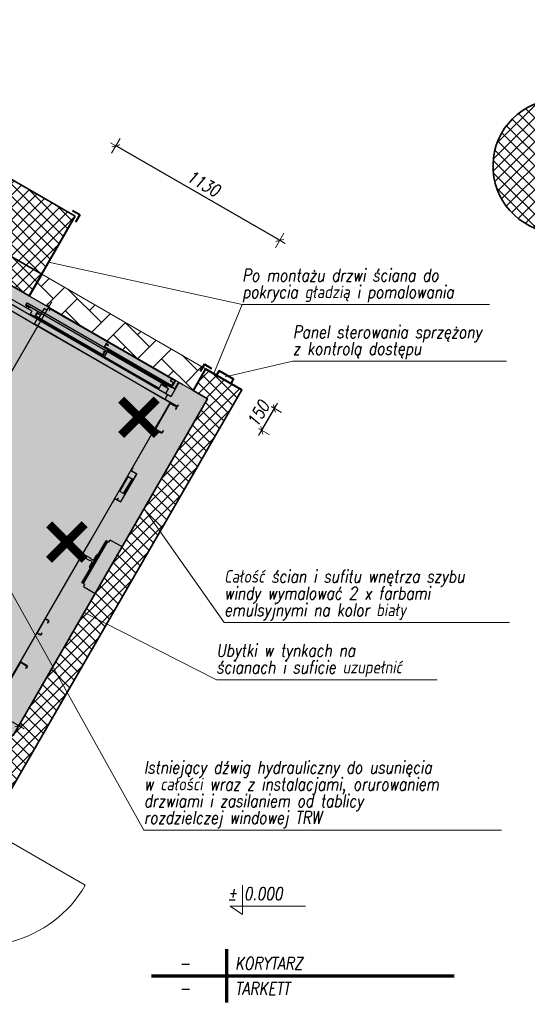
# Model space of a CAD drawing. Header units: millimetres. Extents: x 558 to 24951, y -5755 to 7551.
# Tile 29 of 32: x 23357 to 23660, y 6453 to 7041. Entities that reach past the tile are written whole.
import ezdxf
from ezdxf.enums import TextEntityAlignment as Align

# ---------------------------------------------------------------- set-up
doc = ezdxf.new("R2010")
doc.units = ezdxf.units.MM
doc.layers.get('0').update_dxf_attribs({"color": 252})
doc.layers.get('Defpoints').update_dxf_attribs({"color": 252})
doc.layers.add('K_Dzwig', color=252, linetype='Continuous')
for name, color, linetype, lineweight in [('K_Grube', 252, 'Continuous', 35), ('K_Grube_projektowane', 252, 'Continuous', 40), ('K_Kreskowanie', 252, 'Continuous', 5), ('K_Naroznik', 252, 'Continuous', 40), ('K_Opis_stały', 252, 'Continuous', 13), ('K_Opis_zmienny', 252, 'Continuous', 13), ('K_Stolarka', 252, 'Continuous', 15), ('K_Widokowe', 252, 'Continuous', 13), ('K_Wyburzenia', 252, 'Continuous', 5), ('K_Wymiarowanie', 252, 'Continuous', 13)]:
    doc.layers.add(name, color=color, linetype=linetype, lineweight=lineweight)
doc.styles.add('Zwykły 50', font='romans.shx', dxfattribs={"width": 0.8, "oblique": 10, "height": 7.5})
doc.dimstyles.new('Skala_50', dxfattribs={"dimtxt": 7.5, "dimasz": 1, "dimexe": 1.25, "dimexo": 0.625, "dimgap": 3, "dimtad": 1, "dimdec": 1, "dimlfac": 10, "dimrnd": 0.5, "dimdsep": 46, "dimtxsty": 'Zwykły 50', "dimblk": 'Wymiar', "dimcen": 2.5, "dimse1": 1, "dimse2": 1, "dimazin": 0, "dimtfac": 1, "dimtdec": 1, "dimtix": 1, "dimtmove": 0, "dimatfit": 3, "dimfxl": 1, "dimtfill": 1, "dimarcsym": 0})
pattern_1 = [(45, (2962.861, -2454.189), (-3.5921024, 3.5921024), []), (135, (2962.861, -2454.189), (-3.5921024, -3.5921024), [])]

# ---------------------------------------------------------------- blocks, each defined once
blk = doc.blocks.new('kabina')
at = {"layer": 'K_Dzwig'}
for p, q in [((17908.07, -7146.85), (17768.07, -7146.85)), ((17816.19, -7155.85), (17816.19, -7148.65)), ((17816.79, -7148.65), (17816.19, -7148.65)), ((17816.79, -7148.65), (17817.94, -7148.65)), ((17818.09, -7147.15), (17818.09, -7147.45)), ((17818.39, -7147.15), (17818.09, -7147.15)), ((17818.09, -7147.75), (17818.09, -7147.45)), ((17818.09, -7148.5), (17818.09, -7147.75)), ((17818.39, -7147.15), (17902.79, -7147.15)), ((17859.77, -7148.65), (17858.57, -7148.65)), ((17858.57, -7148.65), (17858.57, -7150.85)), ((17858.69, -7150.73), (17858.69, -7148.77)), ((17858.69, -7148.77), (17859.77, -7148.77)), ((17858.81, -7148.55), (17858.81, -7147.07)), ((17858.81, -7147.07), (17905.37, -7147.07)), ((17860.2, -7148.55), (17858.81, -7148.55)), ((17858.81, -7148.87), (17860.2, -7148.87)), ((17858.81, -7150.68), (17858.81, -7148.87)), ((17859.77, -7148.77), (17859.77, -7148.65)), ((17860.2, -7148.87), (17860.2, -7148.55)), ((17905.57, -7146.85), (17902.67, -7146.85)), ((17902.67, -7146.85), (17902.67, -7146.97)), ((17902.67, -7146.97), (17905.45, -7146.97)), ((17903.09, -7147.15), (17902.79, -7147.15)), ((17903.09, -7147.45), (17903.09, -7147.15)), ((17903.09, -7147.75), (17903.09, -7147.45)), ((17903.09, -7148.5), (17903.09, -7147.75)), ((17904.39, -7148.65), (17903.24, -7148.65)), ((17904.99, -7148.65), (17904.39, -7148.65)), ((17904.68, -7148.73), (17904.68, -7149.22)), ((17905.37, -7148.73), (17904.68, -7148.73)), ((17904.68, -7149.22), (17905.37, -7149.22)), ((17904.99, -7148.65), (17904.99, -7151.35)), ((17905.37, -7147.07), (17905.37, -7148.73)), ((17905.37, -7149.22), (17905.37, -7150.68)), ((17905.45, -7146.97), (17905.45, -7150.73)), ((17905.57, -7146.85), (17905.54, -7146.85)), ((17905.57, -7150.85), (17905.57, -7146.85)), ((17905.57, -7146.85), (17905.57, -7150.85)), ((17907.52, -7147.06), (17907.52, -7151.23)), ((17907.64, -7147.06), (17907.64, -7151.23)), ((17910.52, -7146.82), (17907.76, -7146.82)), ((17910.52, -7146.94), (17907.76, -7146.94)), ((17908.07, -7156.45), (17908.07, -7146.85)), ((17910.82, -7146.82), (17910.52, -7146.82)), ((17910.52, -7146.94), (17910.82, -7146.94)), ((17910.82, -7146.94), (17910.82, -7146.82)), ((17810.72, -7153.75), (17785.46, -7153.75)), ((17805.96, -7152.13), (17805.46, -7152.37)), ((17805.46, -7152.37), (17805.46, -7152.53)), ((17805.46, -7152.37), (17808.66, -7152.37)), ((17805.46, -7152.53), (17805.51, -7152.58)), ((17805.46, -7152.53), (17808.66, -7152.53)), ((17808.61, -7152.58), (17805.51, -7152.58)), ((17805.66, -7152.1), (17805.66, -7150.85)), ((17805.66, -7150.85), (17860.57, -7150.85)), ((17805.66, -7152.1), (17860.57, -7152.1)), ((17805.96, -7152.1), (17805.96, -7152.13)), ((17805.96, -7152.13), (17808.16, -7152.13)), ((17806.31, -7152.58), (17806.31, -7153.03)), ((17806.31, -7153.03), (17806.31, -7153.75)), ((17806.5, -7150.85), (17806.5, -7150.85)), ((17806.5, -7150.85), (17806.55, -7150.85)), ((17806.55, -7150.85), (17806.55, -7150.85)), ((17806.55, -7150.85), (17806.57, -7150.85)), ((17806.57, -7150.85), (17806.76, -7150.85)), ((17806.75, -7150.85), (17806.75, -7150.85)), ((17806.76, -7150.85), (17806.78, -7150.85)), ((17807.8, -7153.03), (17807.81, -7153.03)), ((17807.81, -7153.03), (17807.81, -7152.58)), ((17807.81, -7153.03), (17807.81, -7153.75)), ((17808.16, -7152.13), (17808.16, -7152.1)), ((17808.16, -7152.13), (17808.16, -7152.1)), ((17808.66, -7152.37), (17808.16, -7152.13)), ((17808.16, -7152.13), (17808.16, -7152.13)), ((17808.61, -7152.58), (17808.66, -7152.53)), ((17808.66, -7152.53), (17808.66, -7152.37)), ((17810.72, -7153.75), (17810.72, -7154.08)), ((17810.72, -7156.45), (17810.72, -7154.08)), ((17899.24, -7155.85), (17810.72, -7155.85)), ((17812.69, -7155.85), (17812.69, -7155.97)), ((17812.99, -7155.85), (17812.69, -7155.85)), ((17812.69, -7155.97), (17815.57, -7155.97)), ((17812.99, -7155.85), (17815.45, -7155.85)), ((17813.57, -7155.35), (17813.57, -7153.15)), ((17813.57, -7153.15), (17814.77, -7153.15)), ((17860.57, -7155.35), (17813.57, -7155.35)), ((17814.77, -7153.27), (17813.69, -7153.27)), ((17813.69, -7153.27), (17813.69, -7155.23)), ((17813.69, -7155.23), (17860.45, -7155.23)), ((17813.81, -7153.05), (17813.81, -7152.1)), ((17813.81, -7153.05), (17815.2, -7153.05)), ((17813.81, -7153.37), (17813.81, -7155.18)), ((17815.2, -7153.37), (17813.81, -7153.37)), ((17813.81, -7155.18), (17860.37, -7155.18)), ((17814.77, -7153.15), (17814.77, -7153.27)), ((17815.2, -7153.05), (17815.2, -7153.37)), ((17815.57, -7155.85), (17815.57, -7159.85)), ((17815.57, -7155.97), (17861.11, -7155.97)), ((17861.41, -7156.09), (17815.57, -7156.09)), ((17815.99, -7155.85), (17861.11, -7155.85)), ((17858.57, -7150.85), (17905.57, -7150.85)), ((17905.45, -7150.73), (17858.69, -7150.73)), ((17905.37, -7150.68), (17858.81, -7150.68)), ((17859.68, -7153.23), (17860.37, -7153.23)), ((17859.68, -7153.72), (17859.68, -7153.23)), ((17860.37, -7153.72), (17859.68, -7153.72)), ((17860.37, -7153.23), (17860.37, -7152.1)), ((17860.37, -7155.18), (17860.37, -7153.72)), ((17860.45, -7155.23), (17860.45, -7152.1)), ((17860.57, -7150.85), (17902.64, -7150.85)), ((17860.57, -7155.35), (17860.57, -7152.1)), ((17860.57, -7152.1), (17860.57, -7155.35)), ((17860.57, -7152.1), (17902.64, -7152.1)), ((17861.11, -7155.85), (17861.11, -7155.97)), ((17861.41, -7155.85), (17861.11, -7155.85)), ((17861.11, -7155.97), (17861.41, -7155.97)), ((17861.41, -7155.97), (17861.41, -7155.85)), ((17861.41, -7155.97), (17861.41, -7156.09)), ((17861.49, -7156.09), (17861.41, -7156.09)), ((17861.49, -7151.35), (17861.49, -7151.47)), ((17861.79, -7151.35), (17861.49, -7151.35)), ((17861.49, -7151.47), (17861.79, -7151.47)), ((17861.49, -7151.47), (17861.49, -7151.59)), ((17861.49, -7151.59), (17905.69, -7151.59)), ((17861.49, -7151.59), (17861.49, -7156.09)), ((17861.79, -7151.47), (17861.79, -7151.35)), ((17861.79, -7151.35), (17905.39, -7151.35)), ((17861.79, -7151.47), (17905.39, -7151.47)), ((17899.24, -7153.08), (17904.24, -7153.08)), ((17899.24, -7153.08), (17899.24, -7153.4)), ((17899.24, -7153.4), (17899.24, -7156.13)), ((17899.24, -7156.13), (17899.24, -7156.15)), ((17899.24, -7156.45), (17899.24, -7156.15)), ((17900.14, -7152.13), (17899.64, -7152.37)), ((17899.64, -7152.37), (17899.64, -7152.53)), ((17899.64, -7152.37), (17902.84, -7152.37)), ((17899.64, -7152.53), (17899.69, -7152.58)), ((17899.64, -7152.53), (17902.84, -7152.53)), ((17902.79, -7152.58), (17899.69, -7152.58)), ((17900.14, -7152.1), (17900.14, -7152.13)), ((17900.14, -7152.13), (17902.34, -7152.13)), ((17900.49, -7152.58), (17900.49, -7153.03)), ((17900.49, -7153.03), (17900.54, -7153.08)), ((17900.49, -7153.03), (17901.98, -7153.03)), ((17901.24, -7150.85), (17902.64, -7150.85)), ((17901.24, -7152.1), (17902.64, -7152.1)), ((17901.94, -7153.08), (17901.99, -7153.03)), ((17901.98, -7153.03), (17901.99, -7153.03)), ((17901.99, -7153.03), (17901.99, -7152.58)), ((17902.34, -7152.13), (17902.34, -7152.1)), ((17902.84, -7152.37), (17902.34, -7152.13)), ((17902.34, -7152.13), (17902.34, -7152.13)), ((17902.64, -7152.1), (17902.64, -7150.85)), ((17902.79, -7152.58), (17902.84, -7152.53)), ((17902.84, -7152.53), (17902.84, -7152.37)), ((17902.84, -7152.37), (17902.84, -7152.37)), ((17904.24, -7153.08), (17904.24, -7153.4)), ((17904.24, -7153.4), (17904.24, -7156.13)), ((17904.24, -7156.13), (17904.24, -7156.15)), ((17904.24, -7156.15), (17904.24, -7156.45)), ((17905.39, -7151.35), (17905.39, -7151.47)), ((17905.69, -7151.35), (17905.39, -7151.35)), ((17905.39, -7151.47), (17905.69, -7151.47)), ((17905.69, -7151.47), (17905.69, -7151.35)), ((17905.69, -7151.59), (17905.69, -7151.47)), ((17907.4, -7151.35), (17905.93, -7151.35)), ((17907.4, -7151.47), (17905.93, -7151.47)), ((17768.07, -7156.45), (17908.07, -7156.45)), ((17781.93, -7159.73), (17814.61, -7159.73)), ((17781.93, -7159.85), (17814.61, -7159.85)), ((17809.73, -7159.73), (17810.61, -7159.73)), ((17814.61, -7159.73), (17815.57, -7159.73)), ((17814.61, -7159.85), (17815.57, -7159.85)), ((17909.18, -7159.85), (17815.47, -7159.85)), ((17815.57, -7159.73), (17887.11, -7159.73)), ((17815.57, -7159.85), (17891.11, -7159.85)), ((17887.11, -7159.73), (17905.93, -7159.73)), ((17891.11, -7159.85), (17905.45, -7159.85)), ((17913.95, -7159.85), (17905.45, -7159.85)), ((17905.57, -7156.45), (17905.57, -7159.85)), ((17913.95, -7159.73), (17905.93, -7159.73)), ((17909.31, -7160.09), (17909.31, -7159.85)), ((17909.31, -7159.97), (17910.03, -7159.97)), ((17909.31, -7160.22), (17909.31, -7160.09)), ((17909.31, -7160.72), (17909.31, -7160.09)), ((17909.31, -7160.1), (17909.31, -7172.91)), ((17909.31, -7160.6), (17909.31, -7160.22)), ((17909.31, -7160.6), (17909.31, -7171.9)), ((17909.61, -7160.6), (17909.61, -7177.6)), ((17913.21, -7160.3), (17909.91, -7160.3)), ((17910.03, -7159.97), (17912.34, -7159.97)), ((17912.34, -7159.97), (17913.88, -7159.97)), ((17912.49, -7159.97), (17912.49, -7159.85)), ((17913.21, -7160.3), (17913.71, -7160.3)), ((17914.01, -7160.6), (17914.01, -7161.3)), ((17914.01, -7161.3), (17914.01, -7161.8)), ((17914.01, -7161.8), (17914.31, -7161.8)), ((17914.19, -7158.65), (17914.07, -7158.65)), ((17914.07, -7158.65), (17914.07, -7158.95)), ((17914.07, -7158.95), (17914.07, -7159.61)), ((17914.19, -7158.95), (17914.19, -7158.65)), ((17914.19, -7158.95), (17914.19, -7159.61)), ((17914.31, -7161.3), (17914.31, -7160.6)), ((17914.31, -7161.8), (17914.31, -7161.3)), ((17909.31, -7172.01), (17909.31, -7171.9)), ((17909.31, -7252.7), (17909.31, -7172.01)), ((17909.61, -7177.6), (17909.31, -7177.6)), ((17909.91, -7178.2), (17909.91, -7177.9)), ((17909.91, -7177.9), (17913.21, -7177.9)), ((17909.91, -7178.2), (17913.21, -7178.2)), ((17913.21, -7177.9), (17913.21, -7178.2)), ((17913.71, -7177.9), (17913.21, -7177.9)), ((17913.21, -7178.2), (17913.71, -7178.2)), ((17913.71, -7178.2), (17913.71, -7177.9)), ((17914.31, -7176.4), (17914.01, -7176.4)), ((17914.01, -7176.4), (17914.01, -7176.9)), ((17914.01, -7176.9), (17914.31, -7176.9)), ((17914.01, -7176.9), (17914.01, -7177.6)), ((17914.31, -7177.6), (17914.01, -7177.6)), ((17914.31, -7176.9), (17914.31, -7176.4)), ((17914.31, -7177.6), (17914.31, -7176.9)), ((17909.43, -7204.45), (17909.31, -7204.45)), ((17909.31, -7204.75), (17909.43, -7204.75)), ((17909.43, -7206.51), (17909.31, -7206.51)), ((17909.43, -7204.75), (17909.43, -7204.45)), ((17909.43, -7204.75), (17909.43, -7206.51)), ((17909.55, -7206.75), (17909.55, -7206.63)), ((17909.55, -7206.63), (17913.07, -7206.63)), ((17909.55, -7206.75), (17913.07, -7206.75)), ((17913.07, -7206.63), (17913.07, -7206.75)), ((17913.19, -7206.87), (17913.31, -7206.87)), ((17913.19, -7206.87), (17913.19, -7225.99)), ((17913.31, -7206.87), (17913.31, -7225.99)), ((17909.91, -7210.85), (17909.31, -7210.85)), ((17909.91, -7220.85), (17909.91, -7210.85)), ((17912.46, -7210.85), (17909.91, -7210.85)), ((17912.46, -7220.85), (17912.46, -7210.85)), ((17912.76, -7210.85), (17912.46, -7210.85)), ((17913.06, -7210.85), (17912.76, -7210.85)), ((17912.76, -7210.85), (17912.76, -7211.35)), ((17912.76, -7211.35), (17913.06, -7211.35)), ((17912.76, -7220.35), (17912.76, -7211.35)), ((17913.06, -7211.35), (17913.06, -7210.85)), ((17913.06, -7220.35), (17913.06, -7211.35)), ((17909.91, -7220.85), (17909.31, -7220.85)), ((17912.46, -7220.85), (17909.91, -7220.85)), ((17912.76, -7220.85), (17912.46, -7220.85)), ((17913.06, -7220.35), (17912.76, -7220.35)), ((17912.76, -7220.35), (17912.76, -7220.85)), ((17912.76, -7220.85), (17913.06, -7220.85)), ((17913.06, -7220.85), (17913.06, -7220.35)), ((17909.31, -7226.35), (17909.43, -7226.35)), ((17909.43, -7226.35), (17909.43, -7228.11)), ((17909.55, -7226.23), (17909.55, -7226.11)), ((17913.07, -7226.11), (17909.55, -7226.11)), ((17913.07, -7226.23), (17909.55, -7226.23)), ((17910.99, -7224.73), (17910.99, -7224.83)), ((17910.99, -7224.73), (17911.11, -7224.73)), ((17910.99, -7224.83), (17911.11, -7224.83)), ((17910.99, -7224.83), (17910.99, -7225.99)), ((17911.11, -7225.99), (17910.99, -7225.99)), ((17911.11, -7224.83), (17911.11, -7224.73)), ((17911.11, -7225.99), (17911.11, -7224.83)), ((17913.07, -7226.11), (17913.07, -7226.23)), ((17913.31, -7225.99), (17913.19, -7225.99)), ((17909.43, -7228.11), (17909.31, -7228.11)), ((17909.31, -7228.41), (17909.43, -7228.41)), ((17909.43, -7228.41), (17909.43, -7228.11)), ((17917.56, -7260.41), (17917.56, -7250.41)), ((17918.06, -7250.41), (17917.56, -7250.41)), ((17918.06, -7279.41), (17918.06, -7250.41)), ((17918.06, -7250.41), (17918.56, -7250.41)), ((17918.56, -7279.41), (17918.56, -7250.41)), ((17919.36, -7250.41), (17918.56, -7250.41)), ((17927.57, -7248.91), (17919.36, -7248.91)), ((17919.36, -7250.41), (17919.36, -7248.91)), ((17909.31, -7284.47), (17909.31, -7252.7)), ((17916.76, -7263.96), (17916.76, -7260.81)), ((17917.16, -7260.41), (17917.53, -7260.41)), ((17917.53, -7260.41), (17917.53, -7260.38)), ((17917.56, -7260.38), (17917.53, -7260.38)), ((17917.53, -7264.53), (17917.53, -7260.41)), ((17917.53, -7260.41), (17917.56, -7260.41)), ((17917.56, -7260.41), (17917.56, -7269.31)), ((17911.36, -7264.06), (17914.7, -7264.06)), ((17911.36, -7264.53), (17911.36, -7264.06)), ((17911.36, -7265.17), (17911.36, -7264.53)), ((17911.36, -7265.66), (17911.36, -7265.17)), ((17914.7, -7265.66), (17911.36, -7265.66)), ((17914.7, -7264.06), (17914.7, -7264.36)), ((17914.7, -7264.36), (17916.36, -7264.36)), ((17914.7, -7265.36), (17914.7, -7265.66)), ((17916.36, -7265.36), (17914.7, -7265.36)), ((17916.76, -7268.91), (17916.76, -7265.76)), ((17917.53, -7265.17), (17917.53, -7264.53)), ((17917.53, -7269.31), (17917.53, -7265.17)), ((17917.53, -7269.31), (17917.16, -7269.31)), ((17917.53, -7269.38), (17917.53, -7269.31)), ((17917.53, -7269.31), (17917.56, -7269.31)), ((17917.56, -7269.38), (17917.53, -7269.38)), ((17917.56, -7279.41), (17917.56, -7269.31)), ((17918.06, -7279.41), (17917.56, -7279.41)), ((17918.06, -7279.41), (17918.56, -7279.41)), ((17919.36, -7279.41), (17918.31, -7279.41)), ((17919.36, -7279.41), (17919.36, -7280.91)), ((17909.31, -7356.88), (17909.31, -7284.47)), ((17919.36, -7280.91), (17927.57, -7280.91)), ((17909.43, -7309.45), (17909.43, -7309.09)), ((17909.55, -7308.85), (17910.28, -7308.85)), ((17909.55, -7308.97), (17910.28, -7308.97)), ((17910.38, -7308.85), (17910.28, -7308.85)), ((17910.28, -7308.97), (17910.38, -7308.97)), ((17910.8, -7308.85), (17910.38, -7308.85)), ((17910.8, -7308.97), (17910.38, -7308.97)), ((17910.9, -7308.85), (17910.8, -7308.85)), ((17910.8, -7308.97), (17910.9, -7308.97)), ((17911.57, -7308.85), (17910.9, -7308.85)), ((17911.57, -7308.97), (17910.9, -7308.97)), ((17911.69, -7309.09), (17911.69, -7310.25)), ((17911.81, -7309.09), (17911.81, -7310.25)), ((17909.43, -7309.55), (17909.43, -7309.45)), ((17909.43, -7318.15), (17909.43, -7309.55)), ((17911.69, -7310.25), (17911.69, -7310.35)), ((17911.69, -7310.35), (17911.81, -7310.35)), ((17911.81, -7310.35), (17911.81, -7310.25)), ((17909.43, -7318.25), (17909.43, -7318.15)), ((17909.43, -7318.25), (17909.43, -7318.61)), ((17909.55, -7318.73), (17910.28, -7318.73)), ((17909.55, -7318.85), (17910.28, -7318.85)), ((17910.38, -7318.73), (17910.28, -7318.73)), ((17910.28, -7318.85), (17910.38, -7318.85)), ((17910.38, -7318.73), (17910.8, -7318.73)), ((17910.38, -7318.85), (17910.8, -7318.85)), ((17910.9, -7318.73), (17910.8, -7318.73)), ((17910.8, -7318.85), (17910.9, -7318.85)), ((17910.9, -7318.73), (17911.57, -7318.73)), ((17910.9, -7318.85), (17911.57, -7318.85)), ((17911.81, -7317.35), (17911.69, -7317.35)), ((17911.69, -7317.35), (17911.69, -7317.45)), ((17911.69, -7317.45), (17911.69, -7318.61)), ((17911.81, -7317.45), (17911.81, -7317.35)), ((17911.81, -7317.45), (17911.81, -7318.61)), ((17909.91, -7338.53), (17909.91, -7338.83)), ((17909.91, -7338.53), (17913.21, -7338.53)), ((17913.21, -7338.83), (17913.21, -7338.53)), ((17913.21, -7338.53), (17913.71, -7338.53)), ((17913.71, -7338.53), (17913.71, -7338.83)), ((17909.61, -7339.13), (17909.31, -7339.13)), ((17909.61, -7356.13), (17909.61, -7339.13)), ((17909.91, -7338.83), (17913.21, -7338.83)), ((17913.71, -7338.83), (17913.21, -7338.83)), ((17914.31, -7339.13), (17914.01, -7339.13)), ((17914.01, -7339.83), (17914.01, -7339.13)), ((17914.01, -7339.83), (17914.31, -7339.83)), ((17914.01, -7340.33), (17914.01, -7339.83)), ((17914.31, -7340.33), (17914.01, -7340.33)), ((17914.31, -7339.13), (17914.31, -7339.83)), ((17914.31, -7339.83), (17914.31, -7340.33))]:
    blk.add_line(p, q, dxfattribs=at)
for centre, radius, start, end in [((17817.94, -7148.5), 0.15, 270, 0), ((17903.24, -7148.5), 0.15, 180, 270), ((17907.76, -7147.06), 0.24, 90, 180), ((17907.76, -7147.06), 0.12, 90, 180), ((17905.93, -7151.59), 0.24, 90, 180), ((17905.93, -7151.59), 0.12, 90, 180), ((17907.4, -7151.23), 0.12, 270, 0), ((17907.4, -7151.23), 0.24, 270, 0), ((17909.91, -7160.6), 0.3, 90, 180), ((17913.71, -7160.6), 0.3, 0, 90), ((17913.44, -7160.73), 0.872, 8.32439, 60.10333), ((17913.95, -7159.61), 0.24, 270, 0), ((17913.95, -7159.61), 0.12, 270, 0), ((17909.91, -7177.6), 0.6, 180, 270), ((17909.91, -7177.6), 0.3, 180, 270), ((17913.71, -7177.6), 0.6, 270, 0), ((17913.71, -7177.6), 0.3, 270, 0), ((17909.55, -7206.51), 0.24, 180, 270), ((17909.55, -7206.51), 0.12, 180, 270), ((17913.07, -7206.87), 0.24, 0, 90), ((17913.07, -7206.87), 0.12, 0, 90), ((17909.55, -7226.35), 0.24, 90, 180), ((17909.55, -7226.35), 0.12, 90, 180), ((17911.23, -7225.99), 0.24, 180, 210), ((17911.23, -7225.99), 0.12, 180, 270), ((17913.07, -7225.99), 0.24, 270, 0), ((17913.07, -7225.99), 0.12, 270, 0), ((17917.16, -7260.81), 0.4, 90, 180), ((17916.36, -7263.96), 0.4, 270, 0), ((17916.36, -7265.76), 0.4, 0, 90), ((17917.16, -7268.91), 0.4, 180, 270), ((17909.55, -7309.09), 0.24, 90, 180), ((17909.55, -7309.09), 0.12, 90, 180), ((17911.57, -7309.09), 0.24, 0, 90), ((17911.57, -7309.09), 0.12, 0, 90), ((17909.55, -7318.61), 0.24, 180, 270), ((17909.55, -7318.61), 0.12, 180, 270), ((17911.57, -7318.61), 0.24, 270, 0), ((17911.57, -7318.61), 0.12, 270, 0), ((17909.91, -7339.13), 0.6, 90, 180), ((17913.71, -7339.13), 0.6, 0, 90), ((17909.91, -7339.13), 0.3, 90, 180), ((17913.71, -7339.13), 0.3, 0, 90)]:
    blk.add_arc(centre, radius, start, end, dxfattribs=at)
blk = doc.blocks.new('Wymiar')
for p, q in [((-3.75, 0), (3.75, 0)), ((0, -5), (0, 5))]:
    blk.add_line(p, q)
at = {"const_width": 0.5}
blk.add_lwpolyline([(-1.77, -1.77), (1.77, 1.77)], dxfattribs=at)
blk = doc.blocks.new('*D711')
at = {"layer": 'Defpoints', "color": 0}
for p in [(23337.26, 6890.36), (23221.26, 6689.44), (23258.07, 6668.19)]:
    blk.add_point(p, dxfattribs=at)
at = {"layer": 'K_Wymiarowanie', "color": 0, "lineweight": -2, "ltscale": 5}
blk.add_line((23373.57, 6868.24), (23258.57, 6669.05), dxfattribs=at)
at = {"layer": 'K_Wymiarowanie', "color": 0, "linetype": 'ByBlock', "lineweight": -2}
for p, rotation in [((23374.07, 6869.1), 60.00000000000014), ((23258.07, 6668.19), 240.0000000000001)]:
    blk.add_blockref('Wymiar', p, dxfattribs=dict(at, rotation=rotation))
at = {"layer": 'K_Wymiarowanie', "color": 0, "ltscale": 5, "insert": (23310.22, 6772.02), "char_height": 7.5, "attachment_point": 5, "rotation": 60, "style": 'Zwykły 50', "bg_fill": 3, "box_fill_scale": 1.1, "bg_fill_color": 256, "bg_fill_true_color": 13158600, "bg_fill_transparency": 0}
blk.add_mtext('2320', dxfattribs=at)
blk = doc.blocks.new('*D712')
at = {"layer": 'Defpoints', "color": 0}
for p in [(23414.19, 6965.49), (23369.92, 6888.82), (23467.78, 6832.32)]:
    blk.add_point(p, dxfattribs=at)
at = {"layer": 'K_Wymiarowanie', "color": 0, "lineweight": -2, "ltscale": 5}
blk.add_line((23511.19, 6909.49), (23415.06, 6964.99), dxfattribs=at)
at = {"layer": 'K_Wymiarowanie', "color": 0, "linetype": 'ByBlock', "lineweight": -2}
for p, rotation in [((23414.19, 6965.49), 150.0000000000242), ((23512.05, 6908.99), 330.0000000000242)]:
    blk.add_blockref('Wymiar', p, dxfattribs=dict(at, rotation=rotation))
at = {"layer": 'K_Wymiarowanie', "color": 0, "ltscale": 5, "insert": (23466.5, 6943.09), "char_height": 7.5, "attachment_point": 5, "rotation": 330, "style": 'Zwykły 50', "bg_fill": 3, "box_fill_scale": 1.1, "bg_fill_color": 256, "bg_fill_true_color": 13158600, "bg_fill_transparency": 0}
blk.add_mtext('1130', dxfattribs=at)
blk = doc.blocks.new('*D809')
at = {"layer": 'Defpoints', "color": 0}
for p in [(23206.27, 6715.36), (23360.42, 6626.36), (23356.26, 6619.16)]:
    blk.add_point(p, dxfattribs=at)
at = {"layer": 'K_Wymiarowanie', "color": 0, "lineweight": -2, "ltscale": 5}
blk.add_line((23202.98, 6707.66), (23355.4, 6619.66), dxfattribs=at)
at = {"layer": 'K_Wymiarowanie', "color": 0, "linetype": 'ByBlock', "lineweight": -2}
for p, rotation in [((23202.11, 6708.16), 150.0000000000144), ((23356.26, 6619.16), 330.0000000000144)]:
    blk.add_blockref('Wymiar', p, dxfattribs=dict(at, rotation=rotation))
at = {"layer": 'K_Wymiarowanie', "color": 0, "ltscale": 5, "insert": (23282.56, 6669.5), "char_height": 7.5, "attachment_point": 5, "rotation": 330, "style": 'Zwykły 50', "bg_fill": 3, "box_fill_scale": 1.1, "bg_fill_color": 256, "bg_fill_true_color": 13158600, "bg_fill_transparency": 0}
blk.add_mtext('1780', dxfattribs=at)
blk = doc.blocks.new('*D856')
at = {"layer": 'Defpoints', "color": 0}
for p in [(23467.78, 6832.32), (23460.28, 6819.33), (23508.8, 6808.64)]:
    blk.add_point(p, dxfattribs=at)
at = {"layer": 'K_Wymiarowanie', "color": 0, "lineweight": -2, "ltscale": 5}
for p, q in [((23509.3, 6809.5), (23509.8, 6810.37)), ((23501.3, 6795.65), (23508.8, 6808.64)), ((23500.8, 6794.78), (23500.3, 6793.91))]:
    blk.add_line(p, q, dxfattribs=at)
at = {"layer": 'K_Wymiarowanie', "color": 0, "linetype": 'ByBlock', "lineweight": -2}
for p, rotation in [((23508.8, 6808.64), 240.0000000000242), ((23501.3, 6795.65), 60.00000000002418)]:
    blk.add_blockref('Wymiar', p, dxfattribs=dict(at, rotation=rotation))
at = {"layer": 'K_Wymiarowanie', "color": 0, "ltscale": 5, "insert": (23499.2, 6805.52), "char_height": 7.5, "attachment_point": 5, "rotation": 60, "style": 'Zwykły 50', "bg_fill": 3, "box_fill_scale": 1.1, "bg_fill_color": 256, "bg_fill_true_color": 13158600, "bg_fill_transparency": 0}
blk.add_mtext('150', dxfattribs=at)

msp = doc.modelspace()

# ---------------------------------------------------------------- hatches: boundary and pattern name
at = {"layer": 'K_Kreskowanie', "ltscale": 5}
h = msp.add_hatch(dxfattribs=at)
h.set_pattern_fill('ANSI37', color=256, scale=1.6)
h.set_pattern_definition(pattern_1)
h.paths.add_polyline_path([(23007.059, 7098.317), (22767.559, 6683.491), (22861.955, 6628.991), (22866.955, 6637.651), (22827.984, 6660.151), (22841.984, 6684.4), (22808.209, 6703.9), (22875.301, 6820.107), (22954.976, 6774.107), (22959.976, 6782.767), (22880.301, 6828.767), (23028.709, 7085.817), (23106.652, 7040.817), (23041.652, 6928.234), (23050.312, 6923.234), (23115.312, 7035.817), (23193.254, 6990.817), (23128.254, 6878.234), (23136.914, 6873.234), (23201.914, 6985.817), (23298.909, 6929.817), (23164.909, 6697.722), (23052.326, 6762.722), (22951.826, 6588.651), (22944.898, 6592.651), (22939.898, 6583.991), (22962.414, 6570.991), (22967.414, 6579.651), (22960.486, 6583.651), (22994.986, 6643.407), (23073.795, 6597.907), (23039.295, 6538.151), (23028.036, 6544.651), (23023.036, 6535.991), (23094.05, 6494.991), (23099.05, 6503.651), (23047.955, 6533.151), (23087.455, 6601.567), (23047.618, 6624.567), (23103.618, 6721.562), (23170.302, 6683.062), (23309.302, 6923.817), (23369.923, 6888.817), (23389.923, 6923.458), (23179.479, 7044.958), (23206.479, 7091.723), (23171.838, 7111.723), (23144.838, 7064.958), (23008.872, 7143.458), (22988.872, 7108.817)])
h.paths.add_polyline_path([(23038.957, 6629.567), (22999.986, 6652.067), (23055.986, 6749.062), (23094.957, 6726.562)], flags=16)
h.paths.add_polyline_path([(22803.209, 6695.24), (22828.324, 6680.74), (22819.324, 6665.151), (22794.209, 6679.651)], flags=16)
h = msp.add_hatch(dxfattribs=at)
h.set_pattern_fill('ANSI37', color=256, scale=1.6)
h.set_pattern_definition(pattern_1)
h.paths.add_polyline_path([(23712.04, 6853.058), (23712.04, 6918.363), (23719.284, 6918.363), (23719.284, 6953.363, 2.1342745), (23672.04, 6914.058), (23672.04, 6853.058)])
h = msp.add_hatch(dxfattribs=at)
h.set_pattern_fill('ANSI37', color=256, scale=1.6)
h.set_pattern_definition(pattern_1)
h.paths.add_polyline_path([(23314.792, 6903.327), (23362.423, 6875.827), (23369.923, 6888.817), (23309.302, 6923.817), (23170.302, 6683.062), (23350.435, 6579.062), (23489.435, 6819.817), (23467.784, 6832.317), (23460.284, 6819.327), (23468.944, 6814.327), (23352.944, 6613.409), (23198.792, 6702.409)])
at = {"layer": 'K_Widokowe'}
h = msp.add_hatch(dxfattribs=at)
h.set_pattern_fill('AR-HBONE', color=256, scale=0.1)
h.set_pattern_definition([(45, (7047.138, 11177.577), (3e-15, 14.36841), [30.48, -10.16]), (135, (7054.322, 11184.762), (3e-15, 14.36841), [30.48, -10.16])])
h.paths.add_polyline_path([(23369.923, 6888.817), (23362.423, 6875.827), (23405.605, 6850.895), (23403.772, 6869.275)])
h.paths.add_polyline_path([(23460.284, 6819.327), (23467.784, 6832.317), (23403.772, 6869.275), (23405.605, 6850.895)])
at = {"layer": 'K_Wyburzenia'}
h = msp.add_hatch(dxfattribs=at)
h.set_pattern_fill('AR-CONC', color=256, scale=0.05)
h.set_pattern_definition([(50, (21774.1485, 10065.275), (9.109233, -0.796954), [0.9525, -10.4775]), (355, (21774.1485, 10065.275), (-1.76217, 9.552842), [0.762, -8.38203]), (100.45144, (21774.908, 10065.209), (7.347062, 8.755888), [0.8095, -8.904512]), (46.1842, (21774.148, 10067.815), (13.553952, -2.102116), [1.42875, -15.71625]), (96.63556, (21775.278, 10067.64), (11.870207, 12.371306), [1.21425, -13.35678]), (351.18415, (21774.148, 10067.815), (11.870207, 12.371306), [1.143, -12.572987]), (21, (21775.4185, 10067.18), (7.58072, -5.11326), [0.9525, -10.4775]), (326, (21775.4185, 10067.18), (3.090101, 9.209398), [0.762, -8.382]), (71.45145, (21776.05, 10066.754), (10.67082, 4.096138), [0.8095, -8.904497]), (37.5, (21774.1485, 10065.2752), (0.1544302, 4.227752), [0, -8.2804, 0, -8.509, 0, -8.41375]), (7.5, (21774.1485, 10065.275), (3.340983, 5.009029), [0, -4.8514, 0, -8.0899, 0, -3.20675]), (327.5, (21771.3164, 10065.2752), (6.7795298, -0.2864372), [0, -3.175, 0, -9.906, 0, -13.1445]), (317.5, (21770.0464, 10065.275), (7.406459, 1.271325), [0, -4.1275, 0, -6.5786, 0, -9.3345])])
h.paths.add_polyline_path([(23314.792, 6903.327), (23468.944, 6814.327), (23352.944, 6613.409), (23198.792, 6702.409)])

# ---------------------------------------------------------------- linework, layer by layer
at = {"layer": 'K_Grube', "ltscale": 5}
for p, q in [((23179.479, 7044.958), (23389.923, 6923.458)), ((23309.302, 6923.817), (23369.923, 6888.817)), ((23314.792, 6903.327), (23362.423, 6875.827)), ((23489.435, 6819.817), (23350.435, 6579.062)), ((23460.284, 6819.327), (23468.944, 6814.327)), ((23468.944, 6814.327), (23352.944, 6613.409))]:
    msp.add_line(p, q, dxfattribs=at)
msp.add_arc((23679.294, 6953.385), 39.99, 359.969332, 259.548834, dxfattribs=at)
at = {"layer": 'K_Grube_projektowane'}
for p, q in [((23369.923, 6888.817), (23389.923, 6923.458)), ((23369.923, 6888.817), (23362.423, 6875.827)), ((23467.784, 6832.317), (23460.284, 6819.327)), ((23467.784, 6832.317), (23489.435, 6819.817))]:
    msp.add_line(p, q, dxfattribs=at)
msp.add_lwpolyline([(23474.279, 6828.567), (23482.94, 6823.567), (23484.44, 6826.165), (23475.779, 6831.165)], close=True, dxfattribs=at)
at = {"layer": 'K_Naroznik'}
for p, q in [((23392.655, 6924.19), (23388.325, 6926.69)), ((23392.655, 6924.19), (23390.155, 6919.86)), ((23467.052, 6835.049), (23464.552, 6830.719)), ((23467.052, 6835.049), (23471.382, 6832.549))]:
    msp.add_line(p, q, dxfattribs=at)
at = {"layer": 'K_Opis_stały', "const_width": 2}
for points in [[(23480.315, 6485.787), (23480.315, 6453.787)], [(23435.315, 6469.787), (23616.226, 6469.787)]]:
    msp.add_lwpolyline(points, dxfattribs=at)
at = {"layer": 'K_Opis_zmienny', "ltscale": 5}
for q in [(23374.08, 6896.017), (23472.752, 6829.449)]:
    msp.add_line((23489.627, 6870.774), q, dxfattribs=at)
at = {"layer": 'K_Opis_zmienny'}
for p, q in [((23489.627, 6870.774), (23637.318, 6870.774)), ((23479.453, 6827.527), (23519.819, 6836.891)), ((23519.819, 6836.891), (23647.433, 6836.891)), ((23431.039, 6748.672), (23478.859, 6680.849)), ((23430.959, 6556.822), (23337.54, 6724.44)), ((23395.356, 6686.868), (23474.202, 6646.662)), ((23478.859, 6680.849), (23649.166, 6680.849)), ((23474.202, 6646.662), (23605.891, 6646.662)), ((23430.959, 6556.822), (23644.324, 6556.822)), ((23489.85, 6523.863), (23489.85, 6506.363)), ((23482.35, 6511.363), (23527.35, 6511.363)), ((23489.85, 6506.363), (23482.35, 6511.363))]:
    msp.add_line(p, q, dxfattribs=at)
at = {"layer": 'K_Stolarka', "ltscale": 5}
msp.add_line((23333.605, 6559.911), (23395.959, 6523.911), dxfattribs=at)
msp.add_arc((23333.605, 6559.911), 72, 240, 330, dxfattribs=at)
at = {"layer": 'K_Widokowe', "ltscale": 5}
msp.add_line((23467.784, 6832.317), (23369.923, 6888.817), dxfattribs=at)
at = {"layer": 'K_Wyburzenia'}
msp.add_lwpolyline([(23314.792, 6903.327), (23468.944, 6814.327), (23352.944, 6613.409), (23198.792, 6702.409)], close=True, dxfattribs=at)
msp.add_lwpolyline([(23314.792, 6903.327), (23468.944, 6814.327), (23352.944, 6613.409), (23198.792, 6702.409)], close=True, dxfattribs=at)
at = {"layer": 'K_Wyburzenia', "const_width": 5}
for points in [[(23417.357, 6813.952), (23438.57, 6792.739)], [(23438.57, 6813.952), (23417.357, 6792.739)], [(23374.357, 6739.474), (23395.57, 6718.261)], [(23395.57, 6739.474), (23374.357, 6718.261)]]:
    msp.add_lwpolyline(points, dxfattribs=at)

# ---------------------------------------------------------------- block references
at = {"layer": 'K_Grube', "rotation": 329.999999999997}
msp.add_blockref('kabina', (11516.626, 21967.44), dxfattribs=at)

# ---------------------------------------------------------------- texts
at = {"layer": 'K_Opis_zmienny', "style": 'Zwykły 50', "oblique": 10, "width": 0.8}
for s, p in [('Po montażu drzwi ściana do', (23489.627, 6888.274)), ('pokrycia gładzią i pomalowania', (23489.627, 6878.274)), ('Panel sterowania sprzężony', (23519.819, 6854.391)), ('z kontrolą dostępu', (23519.819, 6844.391)), ('Całość ścian i sufitu wnętrza szybu', (23478.859, 6708.349)), ('windy wymalować 2 x farbami', (23478.859, 6698.349)), ('emulsyjnymi na kolor biały', (23478.859, 6688.349)), ('Ubytki w tynkach na', (23474.202, 6664.162)), ('ścianach i suficie uzupełnić', (23474.202, 6654.162)), ('Istniejący dźwig hydrauliczny do usunięcia', (23430.959, 6594.322)), ('w całości wraz z instalacjami, orurowaniem', (23430.959, 6584.322)), ('drzwiami i zasilaniem od tablicy', (23430.959, 6574.322)), ('rozdzielczej windowej TRW', (23430.959, 6564.322)), ('%%P 0.000', (23480.85, 6518.863))]:
    msp.add_text(s, height=7.5, dxfattribs=at).set_placement(p, align=Align.MIDDLE_LEFT)
at = {"layer": 'K_Wymiarowanie', "style": 'Zwykły 50', "oblique": 10, "width": 0.8}
for s, p in [('KORYTARZ', (23485.315, 6477.287)), ('TARKETT', (23485.315, 6462.287))]:
    msp.add_text(s, height=7.5, dxfattribs=at).set_placement(p, align=Align.MIDDLE_LEFT)
for p in [(23455.315, 6477.287), (23455.315, 6462.287)]:
    msp.add_text('-', height=7.5, dxfattribs=at).set_placement(p, align=Align.MIDDLE_CENTER)

# ---------------------------------------------------------------- next in the draw order: dimensions: what is measured, and where the dimension line sits
at = {"layer": 'K_Wymiarowanie', "ltscale": 5}
dim = msp.add_aligned_dim(p1=(23337.256, 6890.357), p2=(23221.256, 6689.439), distance=42.504, dimstyle='Skala_50', dxfattribs=at)
dim.commit()
dim.dimension.update_dxf_attribs({"geometry": '*D711', "text_midpoint": (23310.22, 6772.021)})

# ---------------------------------------------------------------- next in the draw order: dimensions: what is measured, and where the dimension line sits
for p1, p2, distance, picture, middle in [((23467.784, 6832.317), (23369.923, 6888.817), -88.534, '*D712', (23466.496, 6943.086)), ((23206.27, 6715.362), (23360.423, 6626.362), -8.318, '*D809', (23282.563, 6669.504))]:
    dim = msp.add_aligned_dim(p1=p1, p2=p2, distance=distance, dimstyle='Skala_50', dxfattribs=at)
    dim.commit()
    dim.dimension.update_dxf_attribs({"geometry": picture, "text_midpoint": middle})

# ---------------------------------------------------------------- next in the draw order: dimensions: what is measured, and where the dimension line sits
dim = msp.add_aligned_dim(p1=(23460.284, 6819.327), p2=(23467.784, 6832.317), distance=-47.361, dimstyle='Skala_50', dxfattribs=at)
dim.commit()
dim.dimension.update_dxf_attribs({"geometry": '*D856', "text_midpoint": (23499.204, 6805.516)})

doc.saveas('drawing.dxf')
